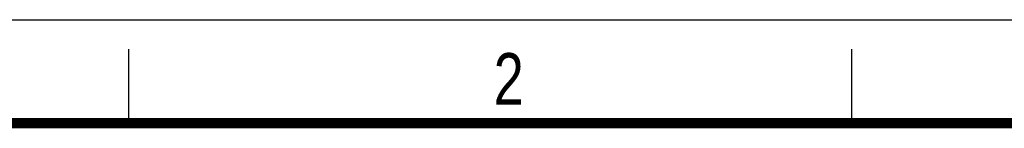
# Model space of a CAD drawing. Header units: millimetres. Extents: x 0 to 210, y 0 to 297.
# Tile 8 of 9: x 49 to 115, y 290 to 297. Entities that reach past the tile are written whole.
import ezdxf

# ---------------------------------------------------------------- set-up
doc = ezdxf.new("R2010")
doc.units = ezdxf.units.MM
doc.header["$LTSCALE"] = 19.36
doc.layers.get('0').update_dxf_attribs({"linetype": 'CONTINUOUS'})
doc.styles.add('TEXTSTYLE_2', font='txt', dxfattribs={"width": 0.75})

msp = doc.modelspace()

# ---------------------------------------------------------------- linework, layer by layer
at = {"color": 2, "linetype": 'CONTINUOUS'}
for p, q in [((0, 297), (210, 297)), ((56, 290), (56, 295)), ((105, 290), (105, 295))]:
    msp.add_line(p, q, dxfattribs=at)
at = {"color": 7, "linetype": 'CONTINUOUS', "const_width": 0.7}
msp.add_lwpolyline([(7, 290), (203, 290)], dxfattribs=at)

# ---------------------------------------------------------------- texts
at = {"color": 5, "linetype": 'CONTINUOUS', "style": 'TEXTSTYLE_2', "width": 0.785714}
msp.add_text('2', height=3.5, dxfattribs=at).set_placement((80.73138, 291.23958))

doc.saveas('drawing.dxf')
